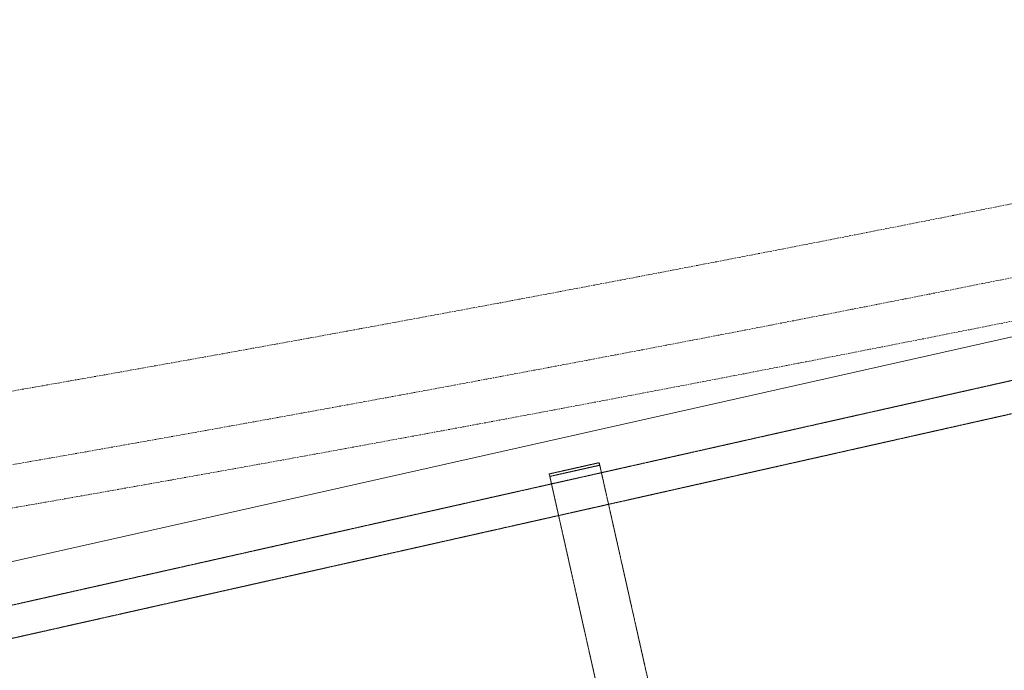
# Model space of a CAD drawing. Header units: metres. Extents: x 362935 to 596424, y 80601 to 172483.
# Tile 41 of 145: x 394257 to 395411, y 96541 to 97303. Entities that reach past the tile are written whole.
import ezdxf

# ---------------------------------------------------------------- set-up
doc = ezdxf.new("R2010")
doc.units = ezdxf.units.M
doc.linetypes.add('( Hidden )', pattern=[0.375, 0.25, -0.125])
doc.linetypes.add('DASHED2', pattern=[9.525, 6.35, -3.175])
doc.layers.get('0').update_dxf_attribs({"color": 8, "lineweight": 5})
for name, color, linetype, lineweight in [('A1-WODDEN BATTEN', 8, 'Continuous', 5), ('CT_BULKHEAD', 8, '( Hidden )', 5), ('FURNITURE', 8, 'Continuous', 5)]:
    doc.layers.add(name, color=color, linetype=linetype, lineweight=lineweight)

# ---------------------------------------------------------------- blocks, each defined once
blk = doc.blocks.new('FTV1-W2')
at = {"color": 0}
blk.add_lwpolyline([(0, -450), (0, 0), (2400, 0), (2400, -450)], close=True, dxfattribs=at)
at = {"layer": 'FURNITURE', "linetype": 'DASHED2', "ltscale": 0.06}
blk.add_line((842.7, -41), (782.7, -41), dxfattribs=at)
blk.add_lwpolyline([(782.7, -38), (842.7, -38), (842.7, -412), (782.7, -412)], close=True, dxfattribs=at)
for points in [[(38, -50), (2362, -50)], [(2400, -88), (0, -88)]]:
    blk.add_lwpolyline(points, dxfattribs=at)

msp = doc.modelspace()

# ---------------------------------------------------------------- linework, layer by layer
at = {"layer": 'A1-WODDEN BATTEN', "color": 8, "linetype": 'DASHED2', "ltscale": 0.3}
for radius, end in [(48676.6, 282.51605), (48726.6, 282.51654)]:
    msp.add_arc((385885.2, 144734.7, 1343980.9), radius, 277.76838, end, dxfattribs=at)
at = {"layer": 'CT_BULKHEAD', "linetype": 'DASHED2', "ltscale": 0.3}
msp.add_arc((385885.2, 144734.7, 1343980.9), 48591.6, 277.76838, 287.96425, dxfattribs=at)

# ---------------------------------------------------------------- block references
at = {"layer": 'FURNITURE', "rotation": 12.66484600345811}
msp.add_blockref('FTV1-W2', (394105.9, 96636.6, 1343980.9), dxfattribs=at)

doc.saveas('drawing.dxf')
